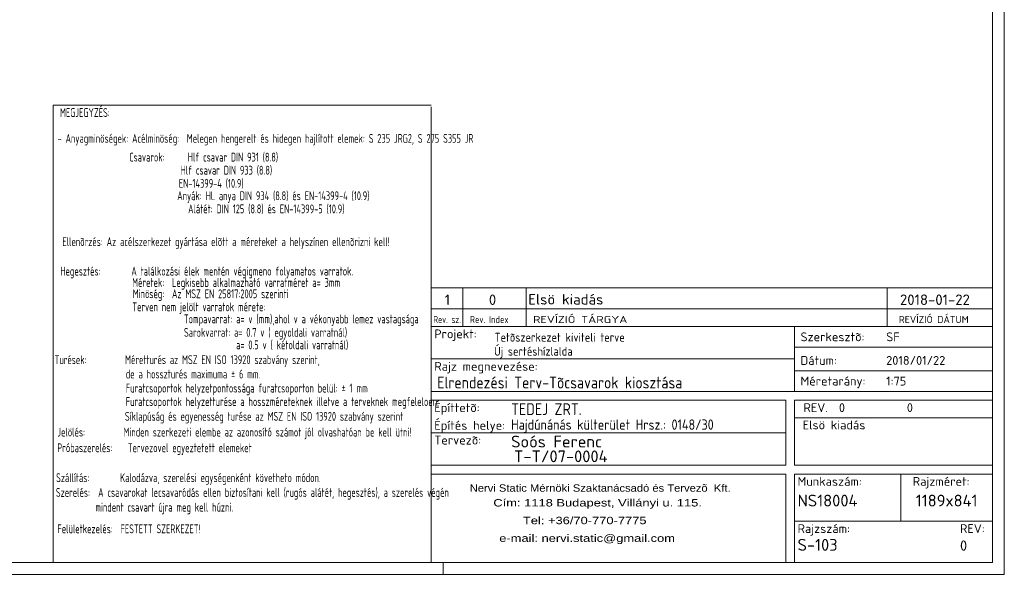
# Model space of a CAD drawing. Header units: millimetres. Extents: x -141 to 1046, y -218 to 621.
# Tile 12 of 16: x 713 to 1046, y -218 to -30. Entities that reach past the tile are written whole.
import ezdxf

# ---------------------------------------------------------------- set-up
doc = ezdxf.new("R2010")
doc.units = ezdxf.units.MM
doc.header["$LTSCALE"] = 0.6
doc.linetypes.add('XKITLINE00', pattern=[0])
doc.layers.add('DrawingSheet', color=5, linetype='Continuous', lineweight=0)
doc.layers.add('OtherObjectType', color=1, linetype='Continuous', lineweight=0)
doc.styles.add('ISOCPEUR', font='ISOCPEUR.TTF')
doc.styles.add('ISOCPEUR_BOLD', font='ARIAL.TTF')

msp = doc.modelspace()

# ---------------------------------------------------------------- linework, layer by layer
at = {"layer": 'DrawingSheet', "color": 2, "linetype": 'XKITLINE00', "lineweight": 0}
for p, q in [((1046.03, -217.75), (1046.03, 621.25)), ((856.03, -217.75), (856.03, -213.75)), ((-140.97, -217.75), (1046.03, -217.75))]:
    msp.add_line(p, q, dxfattribs=at)
at = {"layer": 'DrawingSheet', "color": 3, "linetype": 'XKITLINE00', "lineweight": 0}
for p, q in [((1042.03, -213.75), (1042.03, 617.25)), ((-136.97, -213.75), (1042.03, -213.75))]:
    msp.add_line(p, q, dxfattribs=at)
at = {"layer": 'OtherObjectType', "color": 6, "linetype": 'XKITLINE00', "lineweight": 0}
for p, q in [((724.01, -211), (724.01, -58.75)), ((852.03, -58.76), (724.01, -58.76)), ((852.03, -211.49), (852.03, -59.24)), ((724.02, -61.49), (724.02, -213.75)), ((852.03, -213.75), (724.01, -213.75))]:
    msp.add_line(p, q, dxfattribs=at)
at = {"layer": 'OtherObjectType', "color": 7, "linetype": 'XKITLINE00', "lineweight": 0}
for p, q in [((852.03, -120.68), (1042.03, -120.68)), ((852.03, -120.68), (852.03, -127.81)), ((862.72, -120.68), (862.72, -127.81)), ((884.1, -120.68), (884.1, -127.81)), ((1006.41, -120.68), (1006.41, -127.81)), ((1042.03, -120.68), (1042.03, -127.81)), ((852.03, -127.81), (852.03, -133.75)), ((852.03, -127.81), (1042.03, -127.81)), ((862.72, -127.81), (862.72, -133.75)), ((884.1, -127.81), (884.1, -133.75)), ((1006.41, -127.81), (1006.41, -133.75)), ((1042.03, -127.81), (1042.03, -133.75)), ((1042.03, -133.75), (852.03, -133.75)), ((852.03, -133.75), (1005.03, -133.75)), ((852.03, -213.75), (852.03, -133.75)), ((852.03, -133.75), (852.03, -155.75)), ((975.03, -133.75), (975.03, -155.75)), ((1005.03, -133.75), (1042.03, -133.75)), ((1042.03, -133.75), (1042.03, -155.75)), ((975.03, -140.75), (1042.03, -140.75)), ((852.03, -144.75), (975.03, -144.75)), ((975.03, -148.75), (1042.03, -148.75)), ((852.03, -155.75), (1004.03, -155.75)), ((1004.03, -155.75), (1042.03, -155.75)), ((852.03, -158.75), (972.03, -158.75)), ((972.03, -158.75), (972.03, -180.75)), ((975.03, -158.75), (977.03, -158.75)), ((975.03, -158.75), (975.03, -180.75)), ((977.03, -158.75), (1042.03, -158.75)), ((1042.03, -158.75), (1042.03, -180.75)), ((977.03, -164.75), (975.03, -164.75)), ((977.03, -164.75), (1042.03, -164.75)), ((852.03, -169.75), (972.03, -169.75)), ((852.03, -180.75), (972.03, -180.75)), ((975.03, -180.75), (977.03, -180.75)), ((1042.03, -180.75), (977.03, -180.75)), ((852.03, -183.75), (902.03, -183.75)), ((902.03, -183.75), (952.03, -183.75)), ((952.03, -183.75), (972.03, -183.75)), ((972.03, -183.75), (972.03, -213.75)), ((975.03, -183.75), (1010.03, -183.75)), ((975.03, -183.75), (975.03, -213.75)), ((1010.03, -183.75), (1012.03, -183.75)), ((1011.03, -199.75), (1011.03, -183.75)), ((1012.03, -183.75), (1042.03, -183.75)), ((1042.03, -213.75), (1042.03, -183.75)), ((975.03, -199.75), (1042.03, -199.75))]:
    msp.add_line(p, q, dxfattribs=at)
at = {"layer": 'OtherObjectType', "color": 1, "linetype": 'XKITLINE00', "lineweight": 0}
for p, q in [((1042.03, -120.68), (852.03, -120.68)), ((852.03, -127.81), (1042.03, -127.81))]:
    msp.add_line(p, q, dxfattribs=at)

# ---------------------------------------------------------------- texts
at = {"layer": 'OtherObjectType', "color": 1, "style": 'ISOCPEUR', "width": 0.614125}
for s, p in [('MEGJEGYZÉS:', (726.29, -62.74)), ('- Anyagminöségek: Acélminöség:  Melegen hengerelt és hidegen hajlított elemek: S 235 JRG2, S 275 S355 JR', (725.48, -71.49)), ('Csavarok:      Hlf csavar DIN 931 (8.8)', (749.74, -77.84)), (' Hlf csavar DIN 933 (8.8)', (765.81, -82.28)), ('EN-14399-4 (10.9)', (766.53, -86.73)), ('Anyák: Hl. anya DIN 934 (8.8) és EN-14399-4 (10.9)', (766, -90.93)), ('                  Alátét: DIN 125 (8.8) és EN-14399-5 (10.9)', (746.22, -95.38)), ('Ellenõrzés: Az acélszerkezet gyártása elõtt a méreteket a helyszínen ellenõrizni kell!', (727.12, -106.49)), ('Hegesztés:        A találkozási élek mentén végigmeno folyamatos varratok.', (726.4, -116.49)), ('                  Méretek:  Legkisebb alkalmazható varratméret a= 3mm', (727.29, -120.33)), ('                  Minöség:  Az MSZ EN 25817:2005 szerinti', (727.49, -124.16)), ('                  Terven nem jelölt varratok mérete:', (727.33, -128.59)), ('                     Tompavarrat: a= v (mm),ahol v a vékonyabb lemez vastagsága', (740.88, -132.69)), ('                     Sarokvarrat: a= 0.7 v ( egyoldali varratnál)', (740.91, -137.25)), ('                                  a= 0.5 v ( kétoldali varratnál)', (741.64, -141.48)), ('Turések:          Méretturés az MSZ EN ISO 13920 szabvány szerint,', (724.48, -146.49)), ('                  de a hosszturés maximuma ± 6 mm.', (725.12, -151.36)), ('                  Furatcsoportok helyzetpontossága furatcsoporton belül: ± 1 mm', (725.15, -156.13)), ('                  Furatcsoportok helyzetturése a hosszméreteknek illetve a terveknek megfeleloen.', (725.13, -160.69)), ('                  Síklapúság és egyenesség turése az MSZ EN ISO 13920 szabvány szerint', (724.82, -165.69)), ('Jelölés:          Minden szerkezeti elembe az azonosító számot jól olvashatóan be kell ütni!', (725.42, -171.04)), ('Próbaszerelés:    Tervezovel egyeztetett elemeket', (725.38, -176.35)), ('Szállítás:        Kalodázva, szerelési egységenként követheto módon.', (724.98, -186.49)), ('Szerelés:', (724.9, -191.49)), ('A csavarokat lecsavaródás ellen biztosítani kell (rugós alátét, hegesztés), a szerelés végén', (739.21, -191.49)), ('mindent csavart újra meg kell húzni.', (738.26, -196.49)), ('Felületkezelés:  FESTETT SZERKEZET!', (725.43, -203.82))]:
    msp.add_text(s, height=3, dxfattribs=at).set_placement(p)
at = {"layer": 'OtherObjectType', "color": 7}
for s, height, style, width, p in [('1', 3.56, 'ISOCPEUR', 1.017001, (856.57, -126.45)), ('0', 3.56, 'ISOCPEUR', 1.017001, (871.51, -126.45)), ('Elsö kiadás', 3.5625, 'ISOCPEUR', 1.017001, (884.85, -126.31)), ('2018-01-22', 3.562, 'ISOCPEUR', 1.017001, (1010.7, -126.45)), ('Rev. Index', 2.375, 'ISOCPEUR', 0.85, (865.1, -132.56)), ('REVÍZIÓ TÁRGYA', 2.375, 'ISOCPEUR', 1.275, (886.47, -132.56)), ('REVÍZIÓ DÁTUM', 2.375, 'ISOCPEUR', 1.02, (1010.31, -132.56)), ('Rev. sz.', 2.375, 'ISOCPEUR', 0.68, (852.68, -132.56)), ('Projekt:', 3, 'ISOCPEUR', 1.008832, (853.03, -137.75)), ('Tetõszerkezet kiviteli terve', 3, 'ISOCPEUR', 0.85, (873.45, -138.9)), ('Szerkesztõ:', 3, 'ISOCPEUR', 1.008832, (977.03, -138.75)), ('SF', 3, 'ISOCPEUR', 1.008832, (1006.03, -138.75)), ('Új sertéshízlalda', 3, 'ISOCPEUR', 0.85, (873.32, -143.65)), ('Dátum:', 3, 'ISOCPEUR', 1.008832, (977.03, -146.75)), ('Rajz megnevezése:', 3, 'ISOCPEUR', 1.008832, (853.03, -148.75)), ('2018/01/22', 3, 'ISOCPEUR', 1.008832, (1006.03, -146.75)), ('Elrendezési Terv-Tõcsavarok kiosztása', 4, 'ISOCPEUR', 0.85, (854.03, -154.75)), ('Méretarány:', 3, 'ISOCPEUR', 1.008832, (977.03, -153.75)), ('1:75', 3, 'ISOCPEUR', 1.008832, (1006.03, -153.75)), ('Építtetõ:', 3, 'ISOCPEUR', 1.008832, (853.03, -162.75)), ('TEDEJ ZRT.', 4, 'ISOCPEUR', 0.85, (879.03, -163.75)), ('REV.', 3, 'ISOCPEUR', 1.008832, (978.03, -162.75)), ('0', 3, 'ISOCPEUR', 1.008832, (990.03, -162.75)), ('0', 3, 'ISOCPEUR', 1.008832, (1013.03, -162.75)), ('Építés helye:', 3, 'ISOCPEUR', 1.008832, (853.03, -168.75)), ('Hajdúnánás külterület Hrsz.: 0148/30', 3.5, 'ISOCPEUR', 0.85, (879.03, -168.75)), ('Elsö kiadás', 3, 'ISOCPEUR', 1.008832, (977.75, -168.62)), ('Soós Ferenc', 4, 'ISOCPEUR', 1.008832, (879.03, -174.75)), ('Tervezõ:', 3, 'ISOCPEUR', 1.008832, (853.03, -173.75)), ('T-T/07-0004', 4, 'ISOCPEUR', 1.008832, (880.03, -179.75)), ('Munkaszám:', 3, 'ISOCPEUR', 1.008832, (976.03, -187.75)), ('Rajzméret:', 3, 'ISOCPEUR', 1.008832, (1015.03, -187.75)), ('Nervi Static Mérnöki\xa0Szaktanácsadó\xa0és\xa0Tervezõ  Kft.', 2.5, 'ISOCPEUR_BOLD', 1.08375, (865.03, -189.75)), ('Cím:\xa01118 Budapest, Villányi u. 115.', 2.5, 'ISOCPEUR_BOLD', 1.250101, (873.03, -194.75)), ('NS18004', 4, 'ISOCPEUR', 1.008832, (976.03, -194.75)), ('1189x841', 4, 'ISOCPEUR', 1.008832, (1016.05, -194.75)), ('Tel:\xa0+36/70-770-7775', 2.5, 'ISOCPEUR_BOLD', 1.250101, (883.03, -200.75)), ('Rajzszám:', 3, 'ISOCPEUR', 1.008832, (976.03, -203.75)), ('REV:', 3, 'ISOCPEUR', 1.008832, (1031.03, -203.75)), ('e-mail:\xa0nervi.static@gmail.com', 2.5, 'ISOCPEUR_BOLD', 1.250101, (875.03, -206.75)), ('S-103', 4, 'ISOCPEUR', 1.008832, (976.03, -209.75)), ('0', 3.5, 'ISOCPEUR', 1.008832, (1031.03, -209.75))]:
    msp.add_text(s, height=height, dxfattribs=dict(at, style=style, width=width)).set_placement(p)

doc.saveas('drawing.dxf')
